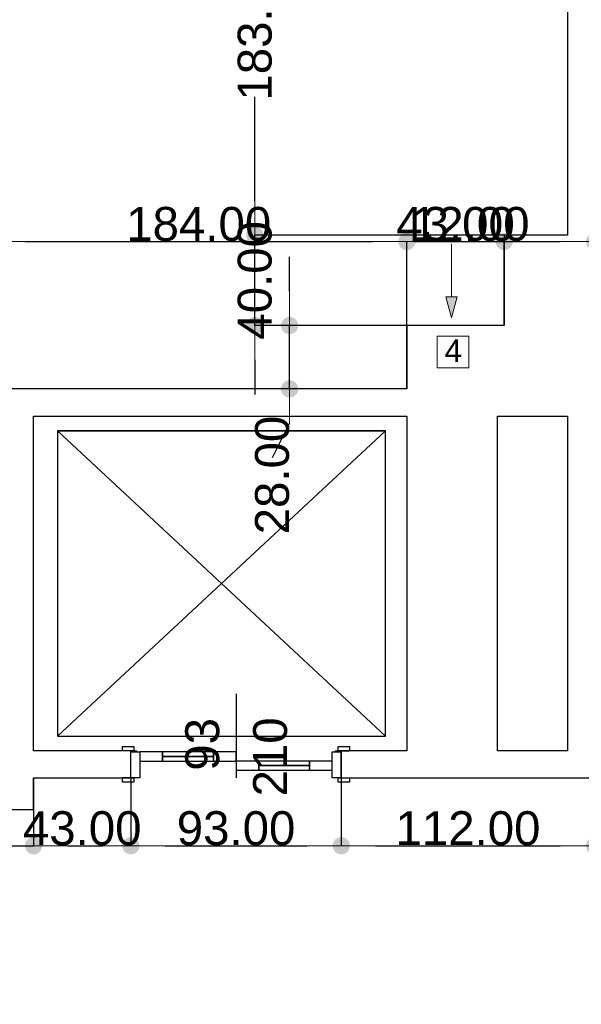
# Model space of a CAD drawing. Header units: millimetres. Extents: x -175445 to -20415, y -559200 to 231527.
# Tile 91 of 256: x -113639 to -111157, y -177681 to -173328. Entities that reach past the tile are written whole.
import ezdxf

# ---------------------------------------------------------------- set-up
doc = ezdxf.new("R2010")
doc.units = ezdxf.units.MM
doc.header["$MEASUREMENT"] = 0
for name, color, linetype in [('Drzwi', 7, 'Continuous'), ('Linia', 7, 'Continuous'), ('Obiekt', 7, 'Continuous'), ('Polilinia', 7, 'Continuous'), ('Słup', 7, 'Continuous'), ('Tekst', 7, 'Continuous'), ('Wymiary', 63, 'Continuous'), ('Ściana', 7, 'Continuous')]:
    doc.layers.add(name, color=color, linetype=linetype)
doc.styles.add('Arial', font='txt')
doc.dimstyles.new('GENERATED_STYLE__1', dxfattribs={"dimtxt": 150, "dimasz": 152, "dimexe": 0.18, "dimexo": 0, "dimgap": 0.09, "dimtad": 1, "dimtih": 1, "dimtoh": 1, "dimlfac": 0.1, "dimzin": 0, "dimdsep": 46, "dimtxsty": 'Arial', "dimblk": 'ARROWHEAD_11', "dimblk1": 'ARROWHEAD_11', "dimblk2": 'ARROWHEAD_11', "dimcen": 0.09, "dimclrd": 114, "dimclre": 114, "dimclrt": 114, "dimazin": 0, "dimtfac": 1, "dimtdec": 4, "dimtmove": 0, "dimatfit": 3, "dimfxl": 1, "dimtolj": 1, "dimtzin": 0, "dimarcsym": 0})
doc.dimstyles.new('GENERATED_STYLE__2', dxfattribs={"dimtxt": 150, "dimasz": 152, "dimexe": 0.18, "dimexo": 0, "dimgap": 0.09, "dimtad": 1, "dimlfac": 0.1, "dimzin": 0, "dimdsep": 46, "dimtxsty": 'Arial', "dimblk": 'ARROWHEAD_11', "dimblk1": 'ARROWHEAD_11', "dimblk2": 'ARROWHEAD_11', "dimcen": 0.09, "dimclrd": 114, "dimclre": 114, "dimclrt": 114, "dimazin": 0, "dimtfac": 1, "dimtdec": 4, "dimtmove": 0, "dimatfit": 3, "dimfxl": 1, "dimtolj": 1, "dimtzin": 0, "dimarcsym": 0})

# ---------------------------------------------------------------- blocks, each defined once
blk = doc.blocks.new('ARROWHEAD_11')
at = {"color": 0, "linetype": 'Continuous', "lineweight": 0}
blk.add_line((0, 0), (-1, 0), dxfattribs=at)
at = {"color": 0, "linetype": 'Continuous', "lineweight": 0, "const_width": 0.25, "flags": 128}
blk.add_lwpolyline([(-0.125, 0, 1), (0.125, 0, 1)], format="xyb", close=True, dxfattribs=at)
blk = doc.blocks.new('*D1516')
at = {"layer": 'Defpoints', "color": 0}
for p in [(-111098, -174000.6), (-110978, -174000.6), (-110978, -174308.8)]:
    blk.add_point(p, dxfattribs=at)
at = {"layer": 'Wymiary', "color": 114, "lineweight": -2}
for p, q in [((-111098, -174000.6), (-111098, -174309)), ((-110978, -174000.6), (-110978, -174309)), ((-111893.7, -174308.8), (-111402, -174308.8)), ((-111402, -174308.8), (-111250, -174308.8)), ((-111098, -174308.8), (-110978, -174308.8)), ((-110826, -174308.8), (-110674, -174308.8))]:
    blk.add_line(p, q, dxfattribs=at)
at = {"layer": 'Wymiary', "color": 114, "lineweight": -2, "xscale": 152, "yscale": 152, "zscale": 152}
blk.add_blockref('ARROWHEAD_11', (-111098, -174308.8), dxfattribs=at)
at = {"layer": 'Wymiary', "color": 114, "lineweight": -2, "xscale": 152, "yscale": 152, "zscale": 152, "rotation": 180}
blk.add_blockref('ARROWHEAD_11', (-110978, -174308.8), dxfattribs=at)
at = {"layer": 'Wymiary', "color": 114, "lineweight": 13, "insert": (-111647.9, -174232.2), "char_height": 150, "attachment_point": 5, "style": 'Arial'}
blk.add_mtext('\\A1;12.00', dxfattribs=at)
blk = doc.blocks.new('*D1530')
at = {"layer": 'Defpoints', "color": 0}
for p in [(-113578, -176680.6), (-113768, -176820.6), (-113578, -176980.2)]:
    blk.add_point(p, dxfattribs=at)
at = {"layer": 'Wymiary', "color": 114, "lineweight": -2}
for p, q in [((-113578, -176680.6), (-113578, -176980.4)), ((-113768, -176820.6), (-113768, -176980.4)), ((-114563.7, -176980.2), (-114072, -176980.2)), ((-114072, -176980.2), (-113920, -176980.2)), ((-113768, -176980.2), (-113578, -176980.2)), ((-113426, -176980.2), (-113274, -176980.2))]:
    blk.add_line(p, q, dxfattribs=at)
at = {"layer": 'Wymiary', "color": 114, "lineweight": -2, "xscale": 152, "yscale": 152, "zscale": 152}
blk.add_blockref('ARROWHEAD_11', (-113768, -176980.2), dxfattribs=at)
at = {"layer": 'Wymiary', "color": 114, "lineweight": -2, "xscale": 152, "yscale": 152, "zscale": 152, "rotation": 180}
blk.add_blockref('ARROWHEAD_11', (-113578, -176980.2), dxfattribs=at)
at = {"layer": 'Wymiary', "color": 114, "lineweight": 13, "insert": (-114317.9, -176903.6), "char_height": 150, "attachment_point": 5, "style": 'Arial'}
blk.add_mtext('\\A1;19.00', dxfattribs=at)
blk = doc.blocks.new('*D1531')
at = {"layer": 'Defpoints', "color": 0}
for p in [(-113578, -176680.6), (-113148, -176680.6), (-113148, -176980.2)]:
    blk.add_point(p, dxfattribs=at)
at = {"layer": 'Wymiary', "color": 114, "lineweight": -2}
for p, q in [((-113578, -176680.6), (-113578, -176980.4)), ((-113148, -176680.6), (-113148, -176980.4)), ((-113426, -176980.2), (-113300, -176980.2))]:
    blk.add_line(p, q, dxfattribs=at)
at = {"layer": 'Wymiary', "color": 114, "lineweight": -2, "xscale": 152, "yscale": 152, "zscale": 152, "rotation": 180}
blk.add_blockref('ARROWHEAD_11', (-113578, -176980.2), dxfattribs=at)
at = {"layer": 'Wymiary', "color": 114, "lineweight": -2, "xscale": 152, "yscale": 152, "zscale": 152}
blk.add_blockref('ARROWHEAD_11', (-113148, -176980.2), dxfattribs=at)
at = {"layer": 'Wymiary', "color": 114, "lineweight": 13, "insert": (-113363, -176903.5), "char_height": 150, "attachment_point": 5, "style": 'Arial'}
blk.add_mtext('\\A1;43.00', dxfattribs=at)
blk = doc.blocks.new('*D1532')
at = {"layer": 'Defpoints', "color": 0}
for p in [(-113148, -176680.6), (-112218, -176680.6), (-112218, -176980.2)]:
    blk.add_point(p, dxfattribs=at)
at = {"layer": 'Wymiary', "color": 114, "lineweight": -2}
for p, q in [((-113148, -176680.6), (-113148, -176980.4)), ((-112218, -176680.6), (-112218, -176980.4)), ((-112996, -176980.2), (-112370, -176980.2))]:
    blk.add_line(p, q, dxfattribs=at)
at = {"layer": 'Wymiary', "color": 114, "lineweight": -2, "xscale": 152, "yscale": 152, "zscale": 152, "rotation": 180}
blk.add_blockref('ARROWHEAD_11', (-113148, -176980.2), dxfattribs=at)
at = {"layer": 'Wymiary', "color": 114, "lineweight": -2, "xscale": 152, "yscale": 152, "zscale": 152}
blk.add_blockref('ARROWHEAD_11', (-112218, -176980.2), dxfattribs=at)
at = {"layer": 'Wymiary', "color": 114, "lineweight": 13, "insert": (-112683, -176903.5), "char_height": 150, "attachment_point": 5, "style": 'Arial'}
blk.add_mtext('\\A1;93.00', dxfattribs=at)
blk = doc.blocks.new('*D1533')
at = {"layer": 'Defpoints', "color": 0}
for p in [(-112218, -176680.6), (-111098, -176680.6), (-111098, -176980.2)]:
    blk.add_point(p, dxfattribs=at)
at = {"layer": 'Wymiary', "color": 114, "lineweight": -2}
for p, q in [((-112218, -176680.6), (-112218, -176980.4)), ((-111098, -176680.6), (-111098, -176980.4)), ((-112066, -176980.2), (-111250, -176980.2))]:
    blk.add_line(p, q, dxfattribs=at)
at = {"layer": 'Wymiary', "color": 114, "lineweight": -2, "xscale": 152, "yscale": 152, "zscale": 152, "rotation": 180}
blk.add_blockref('ARROWHEAD_11', (-112218, -176980.2), dxfattribs=at)
at = {"layer": 'Wymiary', "color": 114, "lineweight": -2, "xscale": 152, "yscale": 152, "zscale": 152}
blk.add_blockref('ARROWHEAD_11', (-111098, -176980.2), dxfattribs=at)
at = {"layer": 'Wymiary', "color": 114, "lineweight": 13, "insert": (-111658, -176903.6), "char_height": 150, "attachment_point": 5, "style": 'Arial'}
blk.add_mtext('\\A1;112.00', dxfattribs=at)
blk = doc.blocks.new('*D1537')
at = {"layer": 'Defpoints', "color": 0}
for p in [(-111928, -174308.8), (-113768, -174960.6), (-111928, -174960.6)]:
    blk.add_point(p, dxfattribs=at)
at = {"layer": 'Wymiary', "color": 114, "lineweight": -2}
for p, q in [((-113768, -174960.6), (-113768, -174308.7)), ((-113616, -174308.8), (-112080, -174308.8)), ((-111928, -174960.6), (-111928, -174308.7))]:
    blk.add_line(p, q, dxfattribs=at)
at = {"layer": 'Wymiary', "color": 114, "lineweight": -2, "xscale": 152, "yscale": 152, "zscale": 152, "rotation": 180}
blk.add_blockref('ARROWHEAD_11', (-113768, -174308.8), dxfattribs=at)
at = {"layer": 'Wymiary', "color": 114, "lineweight": -2, "xscale": 152, "yscale": 152, "zscale": 152}
blk.add_blockref('ARROWHEAD_11', (-111928, -174308.8), dxfattribs=at)
at = {"layer": 'Wymiary', "color": 114, "lineweight": 13, "insert": (-112848, -174232.2), "char_height": 150, "attachment_point": 5, "style": 'Arial'}
blk.add_mtext('\\A1;184.00', dxfattribs=at)
blk = doc.blocks.new('*D1538')
at = {"layer": 'Defpoints', "color": 0}
for p in [(-111498, -174308.8), (-111498, -174680.6), (-111928, -174960.6)]:
    blk.add_point(p, dxfattribs=at)
at = {"layer": 'Wymiary', "color": 114, "lineweight": -2}
for p, q in [((-111928, -174960.6), (-111928, -174308.7)), ((-111776, -174308.8), (-111650, -174308.8)), ((-111498, -174680.6), (-111498, -174308.7))]:
    blk.add_line(p, q, dxfattribs=at)
at = {"layer": 'Wymiary', "color": 114, "lineweight": -2, "xscale": 152, "yscale": 152, "zscale": 152, "rotation": 180}
blk.add_blockref('ARROWHEAD_11', (-111928, -174308.8), dxfattribs=at)
at = {"layer": 'Wymiary', "color": 114, "lineweight": -2, "xscale": 152, "yscale": 152, "zscale": 152}
blk.add_blockref('ARROWHEAD_11', (-111498, -174308.8), dxfattribs=at)
at = {"layer": 'Wymiary', "color": 114, "lineweight": 13, "insert": (-111713, -174232.1), "char_height": 150, "attachment_point": 5, "style": 'Arial'}
blk.add_mtext('\\A1;43.00', dxfattribs=at)
blk = doc.blocks.new('*D1542')
at = {"layer": 'Defpoints', "color": 0}
for p in [(-112446.4, -174680.6), (-111928, -174680.6), (-111928, -174960.6)]:
    blk.add_point(p, dxfattribs=at)
at = {"layer": 'Wymiary', "color": 114, "lineweight": -2}
for p, q in [((-112446.4, -174528.6), (-112446.4, -174376.6)), ((-111928, -174680.6), (-112446.6, -174680.6)), ((-112446.4, -174960.6), (-112446.4, -174680.6)), ((-111928, -174960.6), (-112446.6, -174960.6)), ((-112446.4, -175112.6), (-112523.1, -175264.6))]:
    blk.add_line(p, q, dxfattribs=at)
at = {"layer": 'Wymiary', "color": 114, "lineweight": -2, "xscale": 152, "yscale": 152, "zscale": 152}
for p, rotation in [((-112446.4, -174680.6), 270), ((-112446.4, -174960.6), 90)]:
    blk.add_blockref('ARROWHEAD_11', p, dxfattribs=dict(at, rotation=rotation))
at = {"layer": 'Wymiary', "color": 114, "lineweight": 13, "insert": (-112523.1, -175341.3), "char_height": 150, "attachment_point": 5, "rotation": 90, "style": 'Arial'}
blk.add_mtext('\\A1;28.00', dxfattribs=at)
blk = doc.blocks.new('*D1543')
at = {"layer": 'Defpoints', "color": 0}
for p in [(-112599.8, -174280.6), (-111498, -174280.6), (-111928, -174680.6)]:
    blk.add_point(p, dxfattribs=at)
at = {"layer": 'Wymiary', "color": 114, "lineweight": -2}
for p, q in [((-112599.8, -174128.6), (-112599.8, -173976.6)), ((-111498, -174280.6), (-112600, -174280.6)), ((-112599.8, -174680.6), (-112599.8, -174280.6)), ((-111928, -174680.6), (-112600, -174680.6)), ((-112599.8, -174832.6), (-112599.8, -174984.6))]:
    blk.add_line(p, q, dxfattribs=at)
at = {"layer": 'Wymiary', "color": 114, "lineweight": -2, "xscale": 152, "yscale": 152, "zscale": 152}
for p, rotation in [((-112599.8, -174280.6), 270), ((-112599.8, -174680.6), 90)]:
    blk.add_blockref('ARROWHEAD_11', p, dxfattribs=dict(at, rotation=rotation))
at = {"layer": 'Wymiary', "color": 114, "lineweight": 13, "insert": (-112599.8, -174480.6), "char_height": 150, "attachment_point": 5, "rotation": 90, "style": 'Arial'}
blk.add_mtext('\\A1;40.00', dxfattribs=at)
blk = doc.blocks.new('*D1544')
at = {"layer": 'Defpoints', "color": 0}
for p in [(-112599.8, -172450.6), (-111218, -172450.6), (-111498, -174280.6)]:
    blk.add_point(p, dxfattribs=at)
at = {"layer": 'Wymiary', "color": 114, "lineweight": -2}
for p, q in [((-111218, -172450.6), (-112600, -172450.6)), ((-112599.8, -172602.6), (-112599.8, -173061.5)), ((-112599.8, -174128.6), (-112599.8, -173669.8)), ((-111498, -174280.6), (-112600, -174280.6))]:
    blk.add_line(p, q, dxfattribs=at)
at = {"layer": 'Wymiary', "color": 114, "lineweight": -2, "xscale": 152, "yscale": 152, "zscale": 152}
for p, rotation in [((-112599.8, -172450.6), 90), ((-112599.8, -174280.6), 270)]:
    blk.add_blockref('ARROWHEAD_11', p, dxfattribs=dict(at, rotation=rotation))
at = {"layer": 'Wymiary', "color": 114, "lineweight": 13, "insert": (-112599.8, -173365.6), "char_height": 150, "attachment_point": 5, "rotation": 90, "style": 'Arial'}
blk.add_mtext('\\A1;183.00', dxfattribs=at)
blk = doc.blocks.new('*D1735')
at = {"layer": 'Defpoints', "color": 0}
for p in [(-67558, -174460.7), (-67558, -180112.2), (-140258, -180730.6)]:
    blk.add_point(p, dxfattribs=at)
at = {"layer": 'Wymiary', "color": 114, "lineweight": -2}
for p, q in [((-67558, -174460.7), (-67558, -180112.4)), ((-140258, -180730.6), (-140258, -180112)), ((-140106, -180112.2), (-67710, -180112.2))]:
    blk.add_line(p, q, dxfattribs=at)
at = {"layer": 'Wymiary', "color": 114, "lineweight": -2, "xscale": 152, "yscale": 152, "zscale": 152, "rotation": 180}
blk.add_blockref('ARROWHEAD_11', (-140258, -180112.2), dxfattribs=at)
at = {"layer": 'Wymiary', "color": 114, "lineweight": -2, "xscale": 152, "yscale": 152, "zscale": 152}
blk.add_blockref('ARROWHEAD_11', (-67558, -180112.2), dxfattribs=at)
at = {"layer": 'Wymiary', "color": 114, "lineweight": 13, "insert": (-103908, -180035.5), "char_height": 150, "attachment_point": 5, "style": 'Arial'}
blk.add_mtext('\\A1;7270.01', dxfattribs=at)

msp = doc.modelspace()

# ---------------------------------------------------------------- hatches: boundary and pattern name
at = {"layer": 'Linia', "linetype": 'Continuous', "lineweight": 13}
msp.add_hatch(color=256, dxfattribs=at).paths.add_polyline_path([(-111730.317, -174646.725), (-111705.317, -174553.423), (-111755.317, -174553.423)])

# ---------------------------------------------------------------- linework, layer by layer
at = {"layer": 'Drzwi'}
for p, q in [((-113185.019, -176560.636), (-113185.019, -176541.636)), ((-113185.019, -176541.636), (-113135.019, -176541.636)), ((-113135.019, -176541.636), (-113135.019, -176560.636)), ((-112231.019, -176541.636), (-112181.019, -176541.636)), ((-112231.019, -176560.636), (-112231.019, -176541.636)), ((-112181.019, -176541.636), (-112181.019, -176560.636)), ((-113135.019, -176560.636), (-113185.019, -176560.636)), ((-113148.019, -176560.636), (-113185.019, -176560.636)), ((-113148.019, -176565.636), (-113148.019, -176560.636)), ((-113148.019, -176560.636), (-113123.019, -176560.636)), ((-113148.019, -176565.636), (-113148.019, -176560.636)), ((-113123.019, -176565.636), (-113148.019, -176565.636)), ((-113148.019, -176680.636), (-113148.019, -176565.636)), ((-113148.019, -176565.636), (-113108.019, -176565.636)), ((-113148.019, -176680.636), (-113148.019, -176565.636)), ((-113123.019, -176560.636), (-113123.019, -176565.636)), ((-113108.019, -176565.636), (-113108.019, -176680.636)), ((-113008.019, -176565.636), (-113108.019, -176565.636)), ((-113108.019, -176565.636), (-113108.019, -176605.636)), ((-112783.019, -176565.636), (-113008.019, -176565.636)), ((-113008.019, -176565.636), (-113008.019, -176585.636)), ((-113008.019, -176605.636), (-113008.019, -176565.636)), ((-113008.019, -176585.636), (-112783.019, -176585.636)), ((-112783.019, -176585.636), (-113008.019, -176585.636)), ((-113008.019, -176585.636), (-113008.019, -176605.636)), ((-112783.019, -176585.636), (-113008.019, -176585.636)), ((-112783.019, -176585.636), (-112783.019, -176565.636)), ((-112683.019, -176565.636), (-112783.019, -176565.636)), ((-112783.019, -176565.636), (-112783.019, -176605.636)), ((-112783.019, -176605.636), (-112783.019, -176585.636)), ((-112683.019, -176605.636), (-112683.019, -176565.636)), ((-112258.019, -176680.636), (-112258.019, -176565.636)), ((-112258.019, -176565.636), (-112218.019, -176565.636)), ((-112243.019, -176565.636), (-112243.019, -176560.636)), ((-112243.019, -176560.636), (-112218.019, -176560.636)), ((-112218.019, -176565.636), (-112243.019, -176565.636)), ((-112181.019, -176560.636), (-112231.019, -176560.636)), ((-112218.019, -176560.636), (-112218.019, -176565.636)), ((-112218.019, -176565.636), (-112218.019, -176560.636)), ((-112218.019, -176560.636), (-112181.019, -176560.636)), ((-112218.019, -176565.636), (-112218.019, -176680.636)), ((-112218.019, -176680.636), (-112218.019, -176565.636)), ((-113108.019, -176605.636), (-113008.019, -176605.636)), ((-113008.019, -176605.636), (-112783.019, -176605.636)), ((-112783.019, -176605.636), (-112683.019, -176605.636)), ((-112583.019, -176605.636), (-112683.019, -176605.636)), ((-112683.019, -176605.636), (-112683.019, -176645.636)), ((-112358.019, -176605.636), (-112583.019, -176605.636)), ((-112583.019, -176605.636), (-112583.019, -176625.636)), ((-112583.019, -176645.636), (-112583.019, -176605.636)), ((-112583.019, -176625.636), (-112358.019, -176625.636)), ((-112358.019, -176625.636), (-112583.019, -176625.636)), ((-112583.019, -176625.636), (-112583.019, -176645.636)), ((-112358.019, -176625.636), (-112583.019, -176625.636)), ((-112358.019, -176625.636), (-112358.019, -176605.636)), ((-112258.019, -176605.636), (-112358.019, -176605.636)), ((-112358.019, -176605.636), (-112358.019, -176645.636)), ((-112358.019, -176645.636), (-112358.019, -176625.636)), ((-112258.019, -176645.636), (-112258.019, -176605.636)), ((-113185.019, -176699.636), (-113185.019, -176680.636)), ((-113185.019, -176680.636), (-113135.019, -176680.636)), ((-113148.019, -176680.636), (-113185.019, -176680.636)), ((-113108.019, -176680.636), (-113148.019, -176680.636)), ((-113135.019, -176680.636), (-113135.019, -176699.636)), ((-112683.019, -176645.636), (-112583.019, -176645.636)), ((-112583.019, -176645.636), (-112358.019, -176645.636)), ((-112358.019, -176645.636), (-112258.019, -176645.636)), ((-112218.019, -176680.636), (-112258.019, -176680.636)), ((-112231.019, -176680.636), (-112181.019, -176680.636)), ((-112231.019, -176699.636), (-112231.019, -176680.636)), ((-112218.019, -176680.636), (-112181.019, -176680.636)), ((-112181.019, -176680.636), (-112181.019, -176699.636)), ((-113135.019, -176699.636), (-113185.019, -176699.636)), ((-112181.019, -176699.636), (-112231.019, -176699.636))]:
    msp.add_line(p, q, dxfattribs=at)
at = {"layer": 'Linia', "lineweight": 13}
for p, q in [((-111730.317, -174319.033), (-111730.317, -174553.423)), ((-111730.317, -174646.725), (-111755.317, -174553.423)), ((-111755.317, -174553.423), (-111705.317, -174553.423)), ((-111730.317, -174646.725), (-111705.317, -174553.423)), ((-111793.65, -174867.36), (-111793.65, -174727.36)), ((-111793.65, -174727.36), (-111653.65, -174727.36)), ((-111653.65, -174727.36), (-111653.65, -174867.36)), ((-111653.65, -174867.36), (-111793.65, -174867.36))]:
    msp.add_line(p, q, dxfattribs=at)
at = {"layer": 'Obiekt'}
msp.add_line((-112683.019, -176309.258), (-112683.019, -176680.636), dxfattribs=at)
at = {"layer": 'Polilinia', "flags": 128}
msp.add_lwpolyline([(-113472.793, -176495.807), (-112022.793, -176495.807), (-112022.793, -175145.807), (-113472.793, -175145.807), (-112022.793, -176495.807), (-112022.793, -175145.807), (-113472.793, -175145.807), (-112022.793, -175145.807)], close=True, dxfattribs=at)
msp.add_lwpolyline([(-113472.793, -175145.807), (-113472.793, -176495.807)], dxfattribs=at)
at = {"layer": 'Słup'}
for p, q in [((-111498.019, -174280.636), (-111498.019, -174680.636)), ((-111218.019, -174280.636), (-111498.019, -174280.636))]:
    msp.add_line(p, q, dxfattribs=at)
at = {"layer": 'Ściana'}
for p, q in [((-113148.019, -176560.636), (-113185.019, -176560.636)), ((-113148.019, -176565.636), (-113148.019, -176560.636)), ((-113148.019, -176680.636), (-113148.019, -176565.636)), ((-112218.019, -176560.636), (-112181.019, -176560.636)), ((-112218.019, -176565.636), (-112218.019, -176560.636)), ((-112218.019, -176680.636), (-112218.019, -176565.636)), ((-113148.019, -176680.636), (-113185.019, -176680.636)), ((-112218.019, -176680.636), (-112181.019, -176680.636))]:
    msp.add_line(p, q, dxfattribs=at)
at = {"layer": 'Ściana', "flags": 128}
for points in [[(-111218.019, -172450.636), (-111218.019, -174000.636)], [(-111218.019, -174000.636), (-111218.019, -174280.636)], [(-111498.019, -174680.636), (-111928.019, -174680.636)], [(-111928.019, -174680.636), (-111928.019, -174960.636)], [(-113578.019, -174960.636), (-113698.019, -174960.636)], [(-111928.019, -174960.636), (-113578.019, -174960.636)], [(-113578.019, -175080.636), (-111928.019, -175080.636)], [(-113578.019, -176560.636), (-113578.019, -175080.636)], [(-111928.019, -175080.636), (-111928.019, -176560.636)], [(-111528.019, -175080.636), (-111218.019, -175080.636)], [(-111528.019, -176560.636), (-111528.019, -175080.636)], [(-111218.019, -175080.636), (-111218.019, -176560.636)], [(-113148.019, -176560.636), (-113578.019, -176560.636)], [(-111928.019, -176560.636), (-112218.019, -176560.636)], [(-111218.019, -176560.636), (-111528.019, -176560.636)], [(-113578.019, -176820.636), (-113578.019, -176680.636)], [(-113578.019, -176680.636), (-113148.019, -176680.636)], [(-112218.019, -176680.636), (-111098.019, -176680.636)], [(-113768.019, -176820.636), (-113578.019, -176820.636)]]:
    msp.add_lwpolyline(points, dxfattribs=at)

# ---------------------------------------------------------------- texts
at = {"layer": 'Obiekt', "char_height": 150, "attachment_point": 7, "rotation": 90, "style": 'Arial'}
for s, insert in [('\\A1;{\\fArial|b0|i0|c238|p38;93}', (-112755.447, -176648.467)), ('\\A1;{\\fArial|b0|i0|c238|p38;210}', (-112455.55, -176762.296))]:
    msp.add_mtext(s, dxfattribs=dict(at, insert=insert))
at = {"layer": 'Tekst', "lineweight": 13, "insert": (-111761.593, -174791.645), "char_height": 100, "attachment_point": 4, "style": 'Arial'}
msp.add_mtext('\\A1;{\\fArial|b0|i0|c238|p38;4}', dxfattribs=at)

# ---------------------------------------------------------------- dimensions: what is measured, and where the dimension line sits
at = {"layer": 'Wymiary', "lineweight": 13}
for base, p1, p2, picture, middle in [((-112599.79, -172450.636), (-111498.019, -174280.636), (-111218.019, -172450.636), '*D1544', (-112599.79, -173365.636)), ((-112599.79, -174280.636), (-111928.019, -174680.636), (-111498.019, -174280.636), '*D1543', (-112599.79, -174480.636)), ((-112446.438, -174680.636), (-111928.019, -174960.636), (-111928.019, -174680.636), '*D1542', (-112523.114, -175341.312))]:
    dim = msp.add_linear_dim(base=base, p1=p1, p2=p2, angle=90, dimstyle='GENERATED_STYLE__2', dxfattribs=at)
    dim.commit()
    dim.dimension.update_dxf_attribs({"geometry": picture, "text_midpoint": middle, "dimtype": 160, "text_rotation": 90})
for base, p1, p2, picture, middle in [((-110978.019, -174308.849), (-111098.019, -174000.636), (-110978.019, -174000.636), '*D1516', (-111647.88, -174308.849)), ((-111928.019, -174308.849), (-113768.019, -174960.636), (-111928.019, -174960.636), '*D1537', (-112848.019, -174308.849)), ((-111498.019, -174308.849), (-111928.019, -174960.636), (-111498.019, -174680.636), '*D1538', (-111713.019, -174308.849)), ((-67557.968, -180112.207), (-140258.019, -180730.636), (-67557.968, -174460.715), '*D1735', (-103907.994, -180112.207)), ((-113578.019, -176980.242), (-113768.019, -176820.636), (-113578.019, -176680.636), '*D1530', (-114317.88, -176980.242)), ((-113148.019, -176980.242), (-113578.019, -176680.636), (-113148.019, -176680.636), '*D1531', (-113363.019, -176980.242)), ((-112218.019, -176980.242), (-113148.019, -176680.636), (-112218.019, -176680.636), '*D1532', (-112683.019, -176980.242)), ((-111098.019, -176980.242), (-112218.019, -176680.636), (-111098.019, -176680.636), '*D1533', (-111658.019, -176980.242))]:
    dim = msp.add_linear_dim(base=base, p1=p1, p2=p2, dimstyle='GENERATED_STYLE__1', dxfattribs=at)
    dim.commit()
    dim.dimension.update_dxf_attribs({"geometry": picture, "text_midpoint": middle, "dimtype": 160})

doc.saveas('drawing.dxf')
